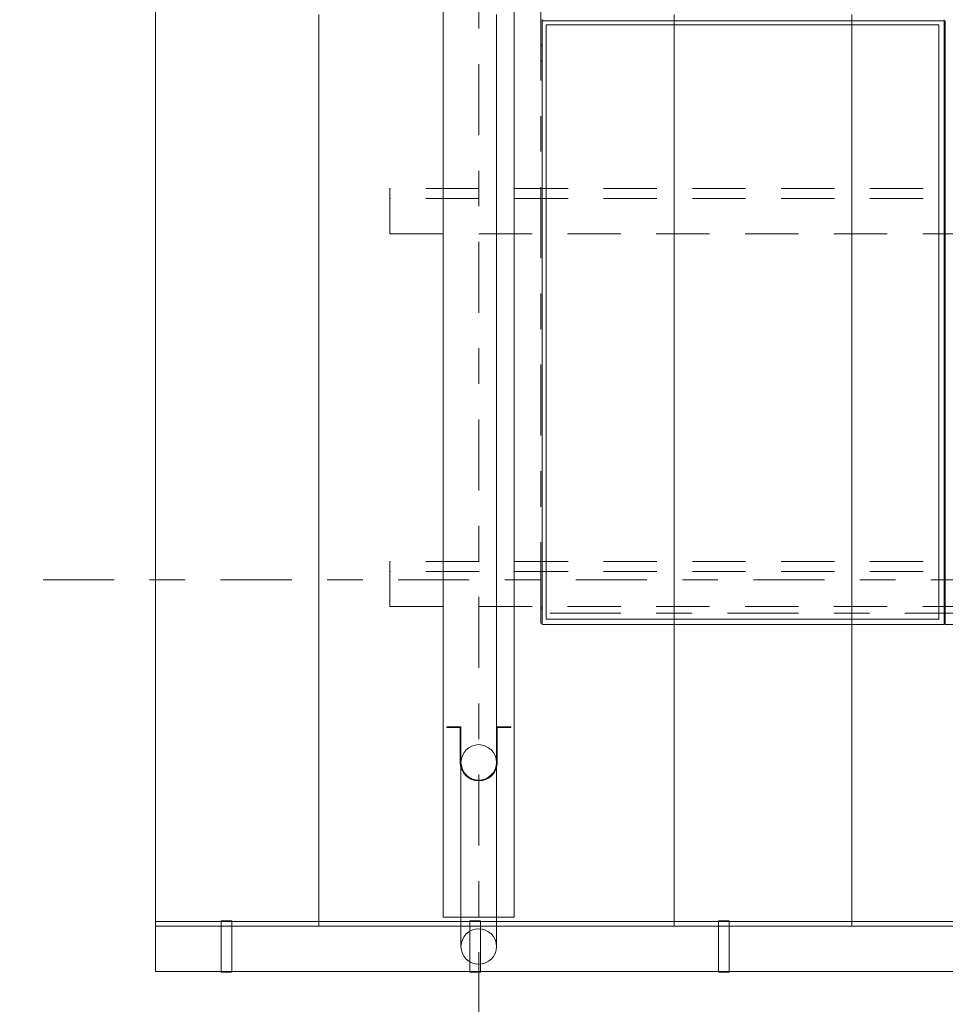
# Model space of a CAD drawing. Header units: metres. Extents: x -167 to 233, y -155 to 122.
# Tile 7 of 96: x 16.46 to 19.06, y 27.39 to 30.17. Entities that reach past the tile are written whole.
import ezdxf
from ezdxf.enums import TextEntityAlignment as Align

# ---------------------------------------------------------------- set-up
doc = ezdxf.new("R2010")
doc.units = ezdxf.units.M
doc.header["$MEASUREMENT"] = 0
for name, pattern in [('Achse', [0.4, 0.2, -0.1, 0, -0.1]), ('Raster', [0.4, 0.2, -0.1, 0, -0.1]), ('Strichlinie_ eng', [0.23, 0.15, -0.08])]:
    doc.linetypes.add(name, pattern=pattern)
for name, color, linetype in [('20 Träger', 7, 'Continuous'), ('30 Dachaufbau', 7, 'Continuous'), ('30 Dachentwässerung', 7, 'Continuous'), ('30 Dachkonstruktion massiv', 7, 'Continuous'), ('70 PV-Anlage', 7, 'Continuous'), ('90 Achsraster', 7, 'Continuous')]:
    doc.layers.add(name, color=color, linetype=linetype)
doc.styles.add('ERSTELLTER_STIL_1', font='arial.ttf')

# ---------------------------------------------------------------- blocks, each defined once
blk = doc.blocks.new('Standard-Rastermarker_138')
at = {"layer": '90 Achsraster', "color": 14, "linetype": 'Raster', "lineweight": 18, "true_color": 0xa80000}
blk.add_line((1, 0), (24.6809, 0), dxfattribs=at)
at = {"layer": '90 Achsraster', "color": 14, "lineweight": 18, "true_color": 0xa80000, "style": 'ERSTELLTER_STIL_1'}
for tag, p in [('AC_MarkerText_1_0', (-0.5686, -0.0686)), ('AC_MarkerText_1_1', (25.8123, -0.0686))]:
    blk.add_attdef(tag, text='', height=0.3, rotation=90, dxfattribs=at).set_placement(p, align=Align.TOP_CENTER)
blk = doc.blocks.new('Standard-Rastermarker_139')
at = {"layer": '90 Achsraster', "color": 14, "linetype": 'Raster', "lineweight": 18, "true_color": 0xa80000}
blk.add_line((1, 0), (45.4427, 0), dxfattribs=at)
at = {"layer": '90 Achsraster', "color": 14, "lineweight": 18, "true_color": 0xa80000, "style": 'ERSTELLTER_STIL_1'}
for tag, p in [('AC_MarkerText_1_0', (-0.35, 0.15)), ('AC_MarkerText_1_1', (46.7927, 0.15))]:
    blk.add_attdef(tag, text='', height=0.3, dxfattribs=at).set_placement(p, align=Align.TOP_CENTER)
blk = doc.blocks.new('Lattung 27')
at = {"layer": '30 Dachkonstruktion massiv', "color": 7, "linetype": 'Strichlinie_ eng', "lineweight": 13}
for p, q in [((40.5014, 1.1487), (0, 1.1487)), ((0, 1.1487), (0, 1.1209)), ((40.5014, 1.1209), (0, 1.1209)), ((0, 1.1209), (0, 1.0218)), ((0, 1.0218), (40.5014, 1.0218)), ((40.5014, 0.099), (0, 0.099)), ((0, 0.099), (0, 0.0712)), ((40.5014, 0.0712), (0, 0.0712)), ((0, 0.0712), (0, -0.0278)), ((0, -0.0278), (40.5014, -0.0278))]:
    blk.add_line(p, q, dxfattribs=at)
blk = doc.blocks.new('Regenrinne 27')
at = {"layer": '30 Dachentwässerung', "color": 7, "linetype": 'Continuous', "lineweight": 13}
for p, q in [((0.215, 0.072), (0.185, 0.072)), ((0.185, 0.072), (0.185, -0.072)), ((0.215, -0.072), (0.215, 0.072)), ((0.915, 0.072), (0.885, 0.072)), ((0.885, 0.072), (0.885, -0.072)), ((0.915, -0.072), (0.915, 0.072)), ((1.615, 0.072), (1.585, 0.072)), ((1.585, 0.072), (1.585, -0.072)), ((1.615, -0.072), (1.615, 0.072)), ((0.185, -0.072), (0.215, -0.072)), ((0.885, -0.072), (0.915, -0.072)), ((1.585, -0.072), (1.615, -0.072))]:
    blk.add_line(p, q, dxfattribs=at)
at = {"layer": '30 Dachentwässerung', "color": 7, "linetype": 'Continuous', "lineweight": 13, "flags": 128}
blk.add_lwpolyline([(0, -0.07), (20.7927, -0.07), (20.7927, 0.07), (0, 0.07)], close=True, dxfattribs=at)
blk.add_lwpolyline([(0.96, 0, 1), (0.86, 0, 1)], format="xyb", close=True, dxfattribs=at)
blk = doc.blocks.new('Fallrohr Vorsprung 27_2')
at = {"layer": '30 Dachentwässerung', "color": 7, "linetype": 'Continuous', "lineweight": 13}
for p, q in [((-0.05, 0), (-0.05, -0.5182)), ((-0.05, 0), (-0.05, -0.5182)), ((0.05, -0.5182), (0.05, 0)), ((0.05, -0.5182), (0.05, 0))]:
    blk.add_line(p, q, dxfattribs=at)
at = {"layer": '30 Dachentwässerung', "color": 7, "linetype": 'Continuous', "lineweight": 13, "flags": 128}
for points in [[(-0.05, 0, 1), (0.05, 0, 1)], [(-0.05, 0, 1), (0.05, 0, 1)], [(-0.05, -0.5182, 1), (0.05, -0.5182, 1)], [(-0.05, -0.5182, 1), (0.05, -0.5182, 1)], [(-0.05, -0.5182, 1), (0.05, -0.5182, 1)]]:
    blk.add_lwpolyline(points, format="xyb", close=True, dxfattribs=at)
blk = doc.blocks.new('Fallrohr 27')
at = {"layer": '30 Dachentwässerung', "color": 7, "linetype": 'Continuous', "lineweight": 13, "flags": 128}
for points in [[(-0.09, 0.05), (-0.0502, 0.05), (-0.0502, -0.05, 1), (0.0502, -0.05), (0.0502, 0.05), (0.09, 0.05), (0.09, 0.048), (0.052, 0.048), (0.052, -0.05, -1), (-0.052, -0.05), (-0.052, 0.048), (-0.09, 0.048)], [(-0.09, 0.05), (-0.0502, 0.05), (-0.0502, -0.05, 1), (0.0502, -0.05), (0.0502, 0.05), (0.09, 0.05), (0.09, 0.048), (0.052, 0.048), (0.052, -0.05, -1), (-0.052, -0.05), (-0.052, 0.048), (-0.09, 0.048)], [(-0.09, 0.05), (-0.0502, 0.05), (-0.0502, -0.05, 1), (0.0502, -0.05), (0.0502, 0.05), (0.09, 0.05), (0.09, 0.048), (0.052, 0.048), (0.052, -0.05, -1), (-0.052, -0.05), (-0.052, 0.048), (-0.09, 0.048)], [(0.05, -0.05, 1), (-0.05, -0.05, 1)]]:
    blk.add_lwpolyline(points, format="xyb", close=True, dxfattribs=at)
blk = doc.blocks.new('*X218', base_point=(27236.1321, 33357.279))
at = {"layer": '30 Dachaufbau', "color": 7, "linetype": 'Continuous', "lineweight": 13}
for p, q in [((17.3011, 30.1169), (17.3011, 30.1813)), ((17.3011, 30.1169), (17.3011, 30.1813)), ((17.8011, 30.1169), (17.8011, 30.1813)), ((17.8011, 30.1169), (17.8011, 30.1813)), ((18.3011, 30.1169), (18.3011, 30.1813)), ((18.3011, 30.1169), (18.3011, 30.1813)), ((18.8011, 30.1169), (18.8011, 30.1813)), ((18.8011, 30.1169), (18.8011, 30.1813)), ((17.3011, 30.0525), (17.3011, 30.1169)), ((17.3011, 30.0525), (17.3011, 30.1169)), ((17.8011, 30.0525), (17.8011, 30.1169)), ((17.8011, 30.0525), (17.8011, 30.1169)), ((18.3011, 30.0525), (18.3011, 30.1169)), ((18.3011, 30.0525), (18.3011, 30.1169)), ((18.8011, 30.0525), (18.8011, 30.1169)), ((18.8011, 30.0525), (18.8011, 30.1169)), ((17.3011, 29.9882), (17.3011, 30.0525)), ((17.3011, 29.9882), (17.3011, 30.0525)), ((17.8011, 29.9882), (17.8011, 30.0525)), ((17.8011, 29.9882), (17.8011, 30.0525)), ((18.3011, 29.9882), (18.3011, 30.0525)), ((18.3011, 29.9882), (18.3011, 30.0525)), ((18.8011, 29.9882), (18.8011, 30.0525)), ((18.8011, 29.9882), (18.8011, 30.0525)), ((17.3011, 29.9238), (17.3011, 29.9882)), ((17.3011, 29.9238), (17.3011, 29.9882)), ((17.8011, 29.9238), (17.8011, 29.9882)), ((17.8011, 29.9238), (17.8011, 29.9882)), ((18.3011, 29.9238), (18.3011, 29.9882)), ((18.3011, 29.9238), (18.3011, 29.9882)), ((18.8011, 29.9238), (18.8011, 29.9882)), ((18.8011, 29.9238), (18.8011, 29.9882)), ((17.3011, 29.8594), (17.3011, 29.9238)), ((17.3011, 29.8594), (17.3011, 29.9238)), ((17.8011, 29.8594), (17.8011, 29.9238)), ((17.8011, 29.8594), (17.8011, 29.9238)), ((18.3011, 29.8594), (18.3011, 29.9238)), ((18.3011, 29.8594), (18.3011, 29.9238)), ((18.8011, 29.8594), (18.8011, 29.9238)), ((18.8011, 29.8594), (18.8011, 29.9238)), ((17.3011, 29.7951), (17.3011, 29.8594)), ((17.3011, 29.7951), (17.3011, 29.8594)), ((17.8011, 29.7951), (17.8011, 29.8594)), ((17.8011, 29.7951), (17.8011, 29.8594)), ((18.3011, 29.7951), (18.3011, 29.8594)), ((18.3011, 29.7951), (18.3011, 29.8594)), ((18.8011, 29.7951), (18.8011, 29.8594)), ((18.8011, 29.7951), (18.8011, 29.8594)), ((17.3011, 29.7307), (17.3011, 29.7951)), ((17.3011, 29.7307), (17.3011, 29.7951)), ((17.8011, 29.7307), (17.8011, 29.7951)), ((17.8011, 29.7307), (17.8011, 29.7951)), ((18.3011, 29.7307), (18.3011, 29.7951)), ((18.3011, 29.7307), (18.3011, 29.7951)), ((18.8011, 29.7307), (18.8011, 29.7951)), ((18.8011, 29.7307), (18.8011, 29.7951)), ((17.3011, 29.6663), (17.3011, 29.7307)), ((17.3011, 29.6663), (17.3011, 29.7307)), ((17.8011, 29.6663), (17.8011, 29.7307)), ((17.8011, 29.6663), (17.8011, 29.7307)), ((18.3011, 29.6663), (18.3011, 29.7307)), ((18.3011, 29.6663), (18.3011, 29.7307)), ((18.8011, 29.6663), (18.8011, 29.7307)), ((18.8011, 29.6663), (18.8011, 29.7307)), ((17.3011, 29.602), (17.3011, 29.6663)), ((17.3011, 29.602), (17.3011, 29.6663)), ((17.8011, 29.602), (17.8011, 29.6663)), ((17.8011, 29.602), (17.8011, 29.6663)), ((18.3011, 29.602), (18.3011, 29.6663)), ((18.3011, 29.602), (18.3011, 29.6663)), ((18.8011, 29.602), (18.8011, 29.6663)), ((18.8011, 29.602), (18.8011, 29.6663)), ((17.3011, 29.5376), (17.3011, 29.602)), ((17.3011, 29.5376), (17.3011, 29.602)), ((17.8011, 29.5376), (17.8011, 29.602)), ((17.8011, 29.5376), (17.8011, 29.602)), ((18.3011, 29.5376), (18.3011, 29.602)), ((18.3011, 29.5376), (18.3011, 29.602)), ((18.8011, 29.5376), (18.8011, 29.602)), ((18.8011, 29.5376), (18.8011, 29.602)), ((17.3011, 29.4732), (17.3011, 29.5376)), ((17.3011, 29.4732), (17.3011, 29.5376)), ((17.8011, 29.4732), (17.8011, 29.5376)), ((17.8011, 29.4732), (17.8011, 29.5376)), ((18.3011, 29.4732), (18.3011, 29.5376)), ((18.3011, 29.4732), (18.3011, 29.5376)), ((18.8011, 29.4732), (18.8011, 29.5376)), ((18.8011, 29.4732), (18.8011, 29.5376)), ((17.3011, 29.4089), (17.3011, 29.4732)), ((17.3011, 29.4089), (17.3011, 29.4732)), ((17.8011, 29.4089), (17.8011, 29.4732)), ((17.8011, 29.4089), (17.8011, 29.4732)), ((18.3011, 29.4089), (18.3011, 29.4732)), ((18.3011, 29.4089), (18.3011, 29.4732)), ((18.8011, 29.4089), (18.8011, 29.4732)), ((18.8011, 29.4089), (18.8011, 29.4732)), ((17.3011, 29.3445), (17.3011, 29.4089)), ((17.3011, 29.3445), (17.3011, 29.4089)), ((17.8011, 29.3445), (17.8011, 29.4089)), ((17.8011, 29.3445), (17.8011, 29.4089)), ((18.3011, 29.3445), (18.3011, 29.4089)), ((18.3011, 29.3445), (18.3011, 29.4089)), ((18.8011, 29.3445), (18.8011, 29.4089)), ((18.8011, 29.3445), (18.8011, 29.4089)), ((17.3011, 29.2801), (17.3011, 29.3445)), ((17.3011, 29.2801), (17.3011, 29.3445)), ((17.8011, 29.2801), (17.8011, 29.3445)), ((17.8011, 29.2801), (17.8011, 29.3445)), ((18.3011, 29.2801), (18.3011, 29.3445)), ((18.3011, 29.2801), (18.3011, 29.3445)), ((18.8011, 29.2801), (18.8011, 29.3445)), ((18.8011, 29.2801), (18.8011, 29.3445)), ((17.3011, 29.2158), (17.3011, 29.2801)), ((17.3011, 29.2158), (17.3011, 29.2801)), ((17.8011, 29.2158), (17.8011, 29.2801)), ((17.8011, 29.2158), (17.8011, 29.2801)), ((18.3011, 29.2158), (18.3011, 29.2801)), ((18.3011, 29.2158), (18.3011, 29.2801)), ((18.8011, 29.2158), (18.8011, 29.2801)), ((18.8011, 29.2158), (18.8011, 29.2801)), ((17.3011, 29.1514), (17.3011, 29.2158)), ((17.3011, 29.1514), (17.3011, 29.2158)), ((17.8011, 29.1514), (17.8011, 29.2158)), ((17.8011, 29.1514), (17.8011, 29.2158)), ((18.3011, 29.1514), (18.3011, 29.2158)), ((18.3011, 29.1514), (18.3011, 29.2158)), ((18.8011, 29.1514), (18.8011, 29.2158)), ((18.8011, 29.1514), (18.8011, 29.2158)), ((17.3011, 29.087), (17.3011, 29.1514)), ((17.3011, 29.087), (17.3011, 29.1514)), ((17.8011, 29.087), (17.8011, 29.1514)), ((17.8011, 29.087), (17.8011, 29.1514)), ((18.3011, 29.087), (18.3011, 29.1514)), ((18.3011, 29.087), (18.3011, 29.1514)), ((18.8011, 29.087), (18.8011, 29.1514)), ((18.8011, 29.087), (18.8011, 29.1514)), ((17.3011, 29.0227), (17.3011, 29.087)), ((17.3011, 29.0227), (17.3011, 29.087)), ((17.8011, 29.0227), (17.8011, 29.087)), ((17.8011, 29.0227), (17.8011, 29.087)), ((18.3011, 29.0227), (18.3011, 29.087)), ((18.3011, 29.0227), (18.3011, 29.087)), ((18.8011, 29.0227), (18.8011, 29.087)), ((18.8011, 29.0227), (18.8011, 29.087)), ((17.3011, 28.9583), (17.3011, 29.0227)), ((17.3011, 28.9583), (17.3011, 29.0227)), ((17.8011, 28.9583), (17.8011, 29.0227)), ((17.8011, 28.9583), (17.8011, 29.0227)), ((18.3011, 28.9583), (18.3011, 29.0227)), ((18.3011, 28.9583), (18.3011, 29.0227)), ((18.8011, 28.9583), (18.8011, 29.0227)), ((18.8011, 28.9583), (18.8011, 29.0227)), ((17.3011, 28.8939), (17.3011, 28.9583)), ((17.3011, 28.8939), (17.3011, 28.9583)), ((17.8011, 28.8939), (17.8011, 28.9583)), ((17.8011, 28.8939), (17.8011, 28.9583)), ((18.3011, 28.8939), (18.3011, 28.9583)), ((18.3011, 28.8939), (18.3011, 28.9583)), ((18.8011, 28.8939), (18.8011, 28.9583)), ((18.8011, 28.8939), (18.8011, 28.9583)), ((17.3011, 28.8296), (17.3011, 28.8939)), ((17.3011, 28.8296), (17.3011, 28.8939)), ((17.8011, 28.8296), (17.8011, 28.8939)), ((17.8011, 28.8296), (17.8011, 28.8939)), ((18.3011, 28.8296), (18.3011, 28.8939)), ((18.3011, 28.8296), (18.3011, 28.8939)), ((18.8011, 28.8296), (18.8011, 28.8939)), ((18.8011, 28.8296), (18.8011, 28.8939)), ((17.3011, 28.7652), (17.3011, 28.8296)), ((17.3011, 28.7652), (17.3011, 28.8296)), ((17.8011, 28.7652), (17.8011, 28.8296)), ((17.8011, 28.7652), (17.8011, 28.8296)), ((18.3011, 28.7652), (18.3011, 28.8296)), ((18.3011, 28.7652), (18.3011, 28.8296)), ((18.8011, 28.7652), (18.8011, 28.8296)), ((18.8011, 28.7652), (18.8011, 28.8296)), ((17.3011, 28.7008), (17.3011, 28.7652)), ((17.3011, 28.7008), (17.3011, 28.7652)), ((17.8011, 28.7008), (17.8011, 28.7652)), ((17.8011, 28.7008), (17.8011, 28.7652)), ((18.3011, 28.7008), (18.3011, 28.7652)), ((18.3011, 28.7008), (18.3011, 28.7652)), ((18.8011, 28.7008), (18.8011, 28.7652)), ((18.8011, 28.7008), (18.8011, 28.7652)), ((17.3011, 28.6365), (17.3011, 28.7008)), ((17.3011, 28.6365), (17.3011, 28.7008)), ((17.8011, 28.6365), (17.8011, 28.7008)), ((17.8011, 28.6365), (17.8011, 28.7008)), ((18.3011, 28.6365), (18.3011, 28.7008)), ((18.3011, 28.6365), (18.3011, 28.7008)), ((18.8011, 28.6365), (18.8011, 28.7008)), ((18.8011, 28.6365), (18.8011, 28.7008)), ((17.3011, 28.5721), (17.3011, 28.6365)), ((17.3011, 28.5721), (17.3011, 28.6365)), ((17.8011, 28.5721), (17.8011, 28.6365)), ((17.8011, 28.5721), (17.8011, 28.6365)), ((18.3011, 28.5721), (18.3011, 28.6365)), ((18.3011, 28.5721), (18.3011, 28.6365)), ((18.8011, 28.5721), (18.8011, 28.6365)), ((18.8011, 28.5721), (18.8011, 28.6365)), ((17.3011, 28.5077), (17.3011, 28.5721)), ((17.3011, 28.5077), (17.3011, 28.5721)), ((17.8011, 28.5077), (17.8011, 28.5721)), ((17.8011, 28.5077), (17.8011, 28.5721)), ((18.3011, 28.5077), (18.3011, 28.5721)), ((18.3011, 28.5077), (18.3011, 28.5721)), ((18.8011, 28.5077), (18.8011, 28.5721)), ((18.8011, 28.5077), (18.8011, 28.5721)), ((17.3011, 28.4434), (17.3011, 28.5077)), ((17.3011, 28.4434), (17.3011, 28.5077)), ((17.8011, 28.4434), (17.8011, 28.5077)), ((17.8011, 28.4434), (17.8011, 28.5077)), ((18.3011, 28.4434), (18.3011, 28.5077)), ((18.3011, 28.4434), (18.3011, 28.5077)), ((18.8011, 28.4434), (18.8011, 28.5077)), ((18.8011, 28.4434), (18.8011, 28.5077)), ((17.3011, 28.379), (17.3011, 28.4434)), ((17.3011, 28.379), (17.3011, 28.4434)), ((17.8011, 28.379), (17.8011, 28.4434)), ((17.8011, 28.379), (17.8011, 28.4434)), ((18.3011, 28.379), (18.3011, 28.4434)), ((18.3011, 28.379), (18.3011, 28.4434)), ((18.8011, 28.379), (18.8011, 28.4434)), ((18.8011, 28.379), (18.8011, 28.4434)), ((17.3011, 28.3146), (17.3011, 28.379)), ((17.3011, 28.3146), (17.3011, 28.379)), ((17.8011, 28.3146), (17.8011, 28.379)), ((17.8011, 28.3146), (17.8011, 28.379)), ((18.3011, 28.3146), (18.3011, 28.379)), ((18.3011, 28.3146), (18.3011, 28.379)), ((18.8011, 28.3146), (18.8011, 28.379)), ((18.8011, 28.3146), (18.8011, 28.379)), ((17.3011, 28.2502), (17.3011, 28.3146)), ((17.3011, 28.2502), (17.3011, 28.3146)), ((17.8011, 28.2502), (17.8011, 28.3146)), ((17.8011, 28.2502), (17.8011, 28.3146)), ((18.3011, 28.2502), (18.3011, 28.3146)), ((18.3011, 28.2502), (18.3011, 28.3146)), ((18.8011, 28.2502), (18.8011, 28.3146)), ((18.8011, 28.2502), (18.8011, 28.3146)), ((17.3011, 28.1859), (17.3011, 28.2502)), ((17.3011, 28.1859), (17.3011, 28.2502)), ((17.8011, 28.1859), (17.8011, 28.2502)), ((17.8011, 28.1859), (17.8011, 28.2502)), ((18.3011, 28.1859), (18.3011, 28.2502)), ((18.3011, 28.1859), (18.3011, 28.2502)), ((18.8011, 28.1859), (18.8011, 28.2502)), ((18.8011, 28.1859), (18.8011, 28.2502)), ((17.3011, 28.1215), (17.3011, 28.1859)), ((17.3011, 28.1215), (17.3011, 28.1859)), ((17.8011, 28.1215), (17.8011, 28.1859)), ((17.8011, 28.1215), (17.8011, 28.1859)), ((18.3011, 28.1215), (18.3011, 28.1859)), ((18.3011, 28.1215), (18.3011, 28.1859)), ((18.8011, 28.1215), (18.8011, 28.1859)), ((18.8011, 28.1215), (18.8011, 28.1859)), ((17.3011, 28.0571), (17.3011, 28.1215)), ((17.3011, 28.0571), (17.3011, 28.1215)), ((17.8011, 28.0571), (17.8011, 28.1215)), ((17.8011, 28.0571), (17.8011, 28.1215)), ((18.3011, 28.0571), (18.3011, 28.1215)), ((18.3011, 28.0571), (18.3011, 28.1215)), ((18.8011, 28.0571), (18.8011, 28.1215)), ((18.8011, 28.0571), (18.8011, 28.1215)), ((17.3011, 27.9928), (17.3011, 28.0571)), ((17.3011, 27.9928), (17.3011, 28.0571)), ((17.8011, 27.9928), (17.8011, 28.0571)), ((17.8011, 27.9928), (17.8011, 28.0571)), ((18.3011, 27.9928), (18.3011, 28.0571)), ((18.3011, 27.9928), (18.3011, 28.0571)), ((18.8011, 27.9928), (18.8011, 28.0571)), ((18.8011, 27.9928), (18.8011, 28.0571)), ((17.3011, 27.9284), (17.3011, 27.9928)), ((17.3011, 27.9284), (17.3011, 27.9928)), ((17.8011, 27.9284), (17.8011, 27.9928)), ((17.8011, 27.9284), (17.8011, 27.9928)), ((18.3011, 27.9284), (18.3011, 27.9928)), ((18.3011, 27.9284), (18.3011, 27.9928)), ((18.8011, 27.9284), (18.8011, 27.9928)), ((18.8011, 27.9284), (18.8011, 27.9928)), ((17.3011, 27.864), (17.3011, 27.9284)), ((17.3011, 27.864), (17.3011, 27.9284)), ((17.8011, 27.864), (17.8011, 27.9284)), ((17.8011, 27.864), (17.8011, 27.9284)), ((18.3011, 27.864), (18.3011, 27.9284)), ((18.3011, 27.864), (18.3011, 27.9284)), ((18.8011, 27.864), (18.8011, 27.9284)), ((18.8011, 27.864), (18.8011, 27.9284)), ((17.3011, 27.7997), (17.3011, 27.864)), ((17.3011, 27.7997), (17.3011, 27.864)), ((17.8011, 27.7997), (17.8011, 27.864)), ((17.8011, 27.7997), (17.8011, 27.864)), ((18.3011, 27.7997), (18.3011, 27.864)), ((18.3011, 27.7997), (18.3011, 27.864)), ((18.8011, 27.7997), (18.8011, 27.864)), ((18.8011, 27.7997), (18.8011, 27.864)), ((17.3011, 27.7353), (17.3011, 27.7997)), ((17.3011, 27.7353), (17.3011, 27.7997)), ((17.8011, 27.7353), (17.8011, 27.7997)), ((17.8011, 27.7353), (17.8011, 27.7997)), ((18.3011, 27.7353), (18.3011, 27.7997)), ((18.3011, 27.7353), (18.3011, 27.7997)), ((18.8011, 27.7353), (18.8011, 27.7997)), ((18.8011, 27.7353), (18.8011, 27.7997)), ((17.3011, 27.6709), (17.3011, 27.7353)), ((17.3011, 27.6709), (17.3011, 27.7353)), ((17.8011, 27.6709), (17.8011, 27.7353)), ((17.8011, 27.6709), (17.8011, 27.7353)), ((18.3011, 27.6709), (18.3011, 27.7353)), ((18.3011, 27.6709), (18.3011, 27.7353)), ((18.8011, 27.6709), (18.8011, 27.7353)), ((18.8011, 27.6709), (18.8011, 27.7353)), ((17.3011, 27.6148), (17.3011, 27.6709)), ((17.3011, 27.6148), (17.3011, 27.6709)), ((17.8011, 27.6148), (17.8011, 27.6709)), ((17.8011, 27.6148), (17.8011, 27.6709)), ((18.3011, 27.6148), (18.3011, 27.6709)), ((18.3011, 27.6148), (18.3011, 27.6709)), ((18.8011, 27.6148), (18.8011, 27.6709)), ((18.8011, 27.6148), (18.8011, 27.6709))]:
    blk.add_line(p, q, dxfattribs=at)
blk = doc.blocks.new('Solarkollektor - ACB')
at = {"layer": '70 PV-Anlage', "color": 7, "linetype": 'Achse', "lineweight": 13}
for p, q in [((39.725, 0.0139), (39.725, 5.1237)), ((0, 0.0139), (39.725, 0.0139))]:
    blk.add_line(p, q, dxfattribs=at)
at = {"layer": '70 PV-Anlage', "color": 7, "linetype": 'Continuous', "lineweight": 13}
for p, q in [((38.5865, -0.0181), (38.5865, 1.6817)), ((38.59, 1.6852), (38.59, 1.6817)), ((39.7215, 1.6817), (38.59, 1.6817)), ((38.59, 1.6817), (38.59, -0.0181)), ((38.605, -0.0032), (38.605, 1.6703)), ((38.605, 1.6703), (39.71, 1.6703)), ((39.71, 1.6703), (39.71, -0.0032)), ((39.7215, 1.6852), (39.7215, 1.6817)), ((39.7215, -0.0181), (39.7215, 1.6817)), ((38.59, 1.6157), (38.5865, 1.6157)), ((38.59, 1.6101), (38.5865, 1.6101)), ((39.725, 1.6157), (39.7215, 1.6157)), ((39.725, 1.6101), (39.7215, 1.6101)), ((39.725, 1.6157), (39.725, 1.6101)), ((39.725, 1.5705), (39.725, 1.6101)), ((38.5865, 1.5705), (38.59, 1.5705)), ((38.5865, 1.5684), (38.59, 1.5684)), ((39.7215, 1.5705), (39.725, 1.5705)), ((39.7215, 1.5684), (39.725, 1.5684)), ((39.725, 1.5684), (39.725, 1.5705)), ((38.59, 0.0313), (38.5865, 0.0313)), ((39.725, 0.0313), (39.7215, 0.0313)), ((39.725, 0.0313), (39.725, 0.0257)), ((38.59, 0.0257), (38.5865, 0.0257)), ((39.725, 0.0257), (39.7215, 0.0257)), ((39.725, -0.0139), (39.725, 0.0257)), ((37.455, -0.0181), (38.5865, -0.0181)), ((38.5865, -0.0139), (38.59, -0.0139)), ((38.59, -0.0181), (39.7215, -0.0181)), ((38.605, -0.0022), (39.71, -0.0022)), ((39.71, -0.0032), (38.605, -0.0032)), ((39.7215, -0.0139), (39.725, -0.0139))]:
    blk.add_line(p, q, dxfattribs=at)

msp = doc.modelspace()

# ---------------------------------------------------------------- linework, layer by layer
at = {"layer": '20 Träger', "color": 7, "linetype": 'Continuous', "lineweight": 18}
for p, q in [((17.6511, 27.6397), (17.6511, 44.5397)), ((17.8511, 27.6397), (17.8511, 44.5397)), ((17.6511, 27.6397), (17.8511, 27.6397))]:
    msp.add_line(p, q, dxfattribs=at)
at = {"layer": '30 Dachaufbau', "color": 7, "linetype": 'Continuous', "lineweight": 13, "flags": 128}
for points in [[(16.8411, 27.6148), (16.8411, 36.0897)], [(58.6225, 27.6148), (16.8411, 27.6148)]]:
    msp.add_lwpolyline(points, dxfattribs=at)

# ---------------------------------------------------------------- block references
at = {"layer": '30 Dachaufbau', "color": 7, "linetype": 'Continuous', "lineweight": 13}
msp.add_blockref('*X218', (27236.1321, 33357.279), dxfattribs=at)
at = {"layer": '30 Dachentwässerung', "color": 7, "linetype": 'Continuous', "lineweight": 13, "xscale": -1}
msp.add_blockref('Fallrohr 27', (17.7511, 28.1257), dxfattribs=at)
at = {"layer": '30 Dachentwässerung', "color": 7, "linetype": 'Continuous', "lineweight": 13}
for name, p in [('Fallrohr Vorsprung 27_2', (17.7511, 28.0757)), ('Regenrinne 27', (16.8411, 27.5575))]:
    msp.add_blockref(name, p, dxfattribs=at)
at = {"layer": '30 Dachkonstruktion massiv', "color": 7, "linetype": 'Strichlinie_ eng', "lineweight": 18}
msp.add_blockref('Lattung 27', (17.5011, 28.5425), dxfattribs=at)
at = {"layer": '70 PV-Anlage', "color": 7, "linetype": 'Continuous', "lineweight": 13, "xscale": -0.9999999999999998, "rotation": 359.9945255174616}
msp.add_blockref('Solarkollektor - ACB', (57.6511, 28.478), dxfattribs=at)
at = {"layer": '90 Achsraster', "color": 7, "linetype": 'Continuous', "lineweight": 18, "rotation": 270}
msp.add_blockref('Standard-Rastermarker_138', (17.7511, 47.5416), dxfattribs=at)
at = {"layer": '90 Achsraster', "color": 7, "linetype": 'Continuous', "lineweight": 18}
msp.add_blockref('Standard-Rastermarker_139', (13.5244, 28.5897), dxfattribs=at)

doc.saveas('drawing.dxf')
